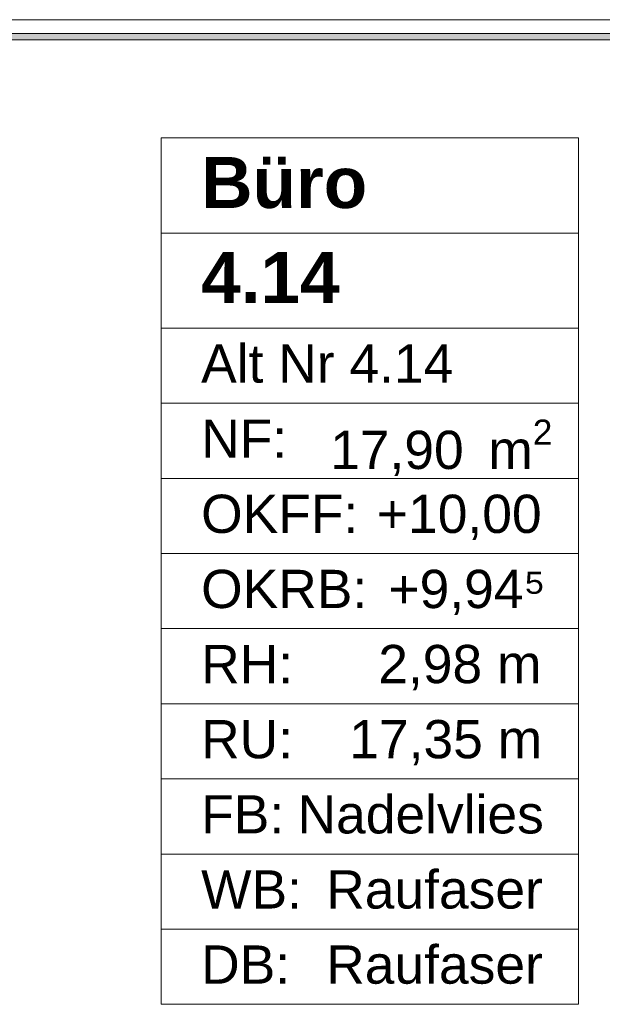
# Model space of a CAD drawing. Header units: metres. Extents: x -3.6 to 84.5, y -11 to 16.8.
# Tile 39 of 161: x 6.4 to 7.6, y 11.1 to 13. Entities that reach past the tile are written whole.
import ezdxf

# ---------------------------------------------------------------- set-up
doc = ezdxf.new("R2010")
doc.units = ezdxf.units.M
doc.header["$MEASUREMENT"] = 0
doc.layers.add('401 - Zone.Raum_ Raumbegrenzung_ Whg.', color=7, linetype='Continuous')
doc.layers.add('Neubau_653 - Abdeckung.TB Verkofferung', color=7, linetype='Continuous')
doc.styles.add('ERSTELLTER_STIL_1', font='txt')
doc.styles.add('ERSTELLTER_STIL_2', font='txt')

msp = doc.modelspace()

# ---------------------------------------------------------------- hatches: boundary and pattern name
at = {"layer": 'Neubau_653 - Abdeckung.TB Verkofferung', "linetype": 'Continuous', "lineweight": 0, "true_color": 0x000000}
h = msp.add_hatch(dxfattribs=at)
h.set_pattern_fill('Gips_0001', color=18, style=0, pattern_type=2)
h.set_pattern_definition([(45, (0, 0), (-0.01767767, 0.01767767), [0, -0.025])])
h.paths.add_polyline_path([(4.32, 12.9505), (7.8675, 12.9505), (7.8675, 12.963), (4.32, 12.963)])

# ---------------------------------------------------------------- linework, layer by layer
at = {"layer": '401 - Zone.Raum_ Raumbegrenzung_ Whg.', "color": 7, "linetype": 'Continuous', "lineweight": 9}
for p, q in [((7.528, 12.7583), (6.7091, 12.7583)), ((6.7091, 12.7583), (6.7091, 11.0591)), ((6.7091, 12.7583), (7.528, 12.7583)), ((6.7091, 12.5716), (6.7091, 12.7583)), ((7.528, 11.0591), (7.528, 12.7583)), ((7.528, 12.7583), (7.528, 12.5716)), ((7.528, 12.5716), (6.7091, 12.5716)), ((6.7091, 12.5716), (7.528, 12.5716)), ((6.7091, 12.385), (6.7091, 12.5716)), ((7.528, 12.5716), (7.528, 12.385)), ((7.528, 12.385), (6.7091, 12.385)), ((6.7091, 12.385), (7.528, 12.385)), ((6.7091, 12.2377), (6.7091, 12.385)), ((7.528, 12.385), (7.528, 12.2377)), ((7.528, 12.2377), (6.7091, 12.2377)), ((6.7091, 12.2377), (7.528, 12.2377)), ((6.7091, 12.0904), (6.7091, 12.2377)), ((7.528, 12.2377), (7.528, 12.0904)), ((7.528, 12.0904), (6.7091, 12.0904)), ((6.7091, 12.0904), (7.528, 12.0904)), ((6.7091, 11.9431), (6.7091, 12.0904)), ((7.528, 12.0904), (7.528, 11.9431)), ((7.528, 11.9431), (6.7091, 11.9431)), ((6.7091, 11.9431), (7.528, 11.9431)), ((6.7091, 11.7958), (6.7091, 11.9431)), ((7.528, 11.9431), (7.528, 11.7958)), ((7.528, 11.7958), (6.7091, 11.7958)), ((6.7091, 11.7958), (7.528, 11.7958)), ((6.7091, 11.6484), (6.7091, 11.7958)), ((7.528, 11.7958), (7.528, 11.6484)), ((7.528, 11.6484), (6.7091, 11.6484)), ((6.7091, 11.6484), (7.528, 11.6484)), ((6.7091, 11.5011), (6.7091, 11.6484)), ((7.528, 11.6484), (7.528, 11.5011)), ((7.528, 11.5011), (6.7091, 11.5011)), ((6.7091, 11.5011), (7.528, 11.5011)), ((6.7091, 11.3538), (6.7091, 11.5011)), ((7.528, 11.5011), (7.528, 11.3538)), ((7.528, 11.3538), (6.7091, 11.3538)), ((6.7091, 11.3538), (7.528, 11.3538)), ((6.7091, 11.2065), (6.7091, 11.3538)), ((7.528, 11.3538), (7.528, 11.2065)), ((7.528, 11.2065), (6.7091, 11.2065)), ((6.7091, 11.2065), (7.528, 11.2065)), ((6.7091, 11.0591), (6.7091, 11.2065)), ((7.528, 11.2065), (7.528, 11.0591)), ((6.7091, 11.0591), (7.528, 11.0591)), ((7.528, 11.0591), (6.7091, 11.0591))]:
    msp.add_line(p, q, dxfattribs=at)
at = {"layer": 'Neubau_653 - Abdeckung.TB Verkofferung', "color": 1, "linetype": 'Continuous', "lineweight": 5}
for p, q in [((7.8675, 12.99), (4.32, 12.99)), ((7.8675, 12.963), (4.32, 12.963)), ((7.8675, 12.9505), (4.32, 12.9505))]:
    msp.add_line(p, q, dxfattribs=at)
at = {"layer": 'Neubau_653 - Abdeckung.TB Verkofferung', "color": 1, "linetype": 'Continuous', "lineweight": 9}
msp.add_line((0.7025, 12.9505), (11.24, 12.9505), dxfattribs=at)

# ---------------------------------------------------------------- texts
at = {"layer": '401 - Zone.Raum_ Raumbegrenzung_ Whg.', "color": 7, "lineweight": 9, "attachment_point": 1}
for s, insert, char_height, style in [('\\A1;{\\pqj;\\pt0;\\fArial|b1|i0|c0|p38;Büro}', (6.7877, 12.7207), 0.1, 'ERSTELLTER_STIL_1'), ('\\A1;{\\pqj;\\pt0;\\fArial|b1|i0|c0|p38;}', (7.4494, 12.7435), 0.1, 'ERSTELLTER_STIL_1'), ('\\A1;{\\pqj;\\pt0;\\fArial|b1|i0|c0|p38;}', (7.4494, 12.5569), 0.1, 'ERSTELLTER_STIL_1'), ('\\A1;{\\pql;\\pt0;\\fArial|b1|i0|c0|p38;4.14}', (6.7877, 12.5341), 0.1, 'ERSTELLTER_STIL_1'), ('\\A1;{\\pqj;\\pt0;\\fArial|b0|i0|c0|p38;Alt Nr 4.14}', (6.7877, 12.3532), 0.075, 'ERSTELLTER_STIL_2'), ('\\A1;{\\pqj;\\pt0;\\fArial|b0|i0|c0|p38;}', (7.4494, 12.3703), 0.075, 'ERSTELLTER_STIL_2'), ('\\A1;{\\pqj;\\pt0;\\fArial|b0|i0|c0|p38;NF: }', (6.7877, 12.2058), 0.075, 'ERSTELLTER_STIL_2'), ('\\A1;{\\pql;\\pt0,0.05;\\fArial|b0|i0|c0|p38;17,90\\fArial|b0|i0|c0|p38;\\A1{\\H.66x;\\S^  ;}\\fArial|b0|i0|c0|p38; m\\fArial|b0|i0|c0|p38;\\A1{\\H.66x;\\S2^  ;}}', (7.0408, 12.2058), 0.075, 'ERSTELLTER_STIL_2'), ('\\A1;{\\pqj;\\pt0;\\fArial|b0|i0|c0|p38;OKFF: }', (6.7877, 12.0585), 0.075, 'ERSTELLTER_STIL_2'), ('\\A1;{\\pqj;\\pt0;\\fArial|b0|i0|c0|p38;+10,00}', (7.1326, 12.0585), 0.075, 'ERSTELLTER_STIL_2'), ('\\A1;{\\pqj;\\pt0;\\fArial|b0|i0|c0|p38;+9,94⁵}', (7.1552, 11.9112), 0.075, 'ERSTELLTER_STIL_2'), ('\\A1;{\\pqj;\\pt0;\\fArial|b0|i0|c0|p38;OKRB: }', (6.7877, 11.9112), 0.075, 'ERSTELLTER_STIL_2'), ('\\A1;{\\pqj;\\pt0;\\fArial|b0|i0|c0|p38;RH: }', (6.7877, 11.7639), 0.075, 'ERSTELLTER_STIL_2'), ('\\A1;{\\pqj;\\pt0;\\fArial|b0|i0|c0|p38;2,98 m}', (7.1353, 11.7639), 0.075, 'ERSTELLTER_STIL_2'), ('\\A1;{\\pqj;\\pt0;\\fArial|b0|i0|c0|p38;RU: }', (6.7877, 11.6166), 0.075, 'ERSTELLTER_STIL_2'), ('\\A1;{\\pqj;\\pt0;\\fArial|b0|i0|c0|p38;17,35 m}', (7.0784, 11.6166), 0.075, 'ERSTELLTER_STIL_2'), ('\\A1;{\\pqj;\\pt0;\\fArial|b0|i0|c0|p38;FB: }', (6.7877, 11.4692), 0.075, 'ERSTELLTER_STIL_2'), ('\\A1;{\\pqj;\\pt0;\\fArial|b0|i0|c0|p38;Nadelvlies}', (6.9769, 11.4692), 0.075, 'ERSTELLTER_STIL_2'), ('\\A1;{\\pqj;\\pt0;\\fArial|b0|i0|c0|p38;WB: }', (6.7877, 11.3219), 0.075, 'ERSTELLTER_STIL_2'), ('\\A1;{\\pqj;\\pt0;\\fArial|b0|i0|c0|p38;Raufaser}', (7.0332, 11.3219), 0.075, 'ERSTELLTER_STIL_2'), ('\\A1;{\\pqj;\\pt0;\\fArial|b0|i0|c0|p38;Raufaser}', (7.0332, 11.1746), 0.075, 'ERSTELLTER_STIL_2'), ('\\A1;{\\pqj;\\pt0;\\fArial|b0|i0|c0|p38;DB: }', (6.7877, 11.1746), 0.075, 'ERSTELLTER_STIL_2')]:
    msp.add_mtext(s, dxfattribs=dict(at, insert=insert, char_height=char_height, style=style))

doc.saveas('drawing.dxf')
